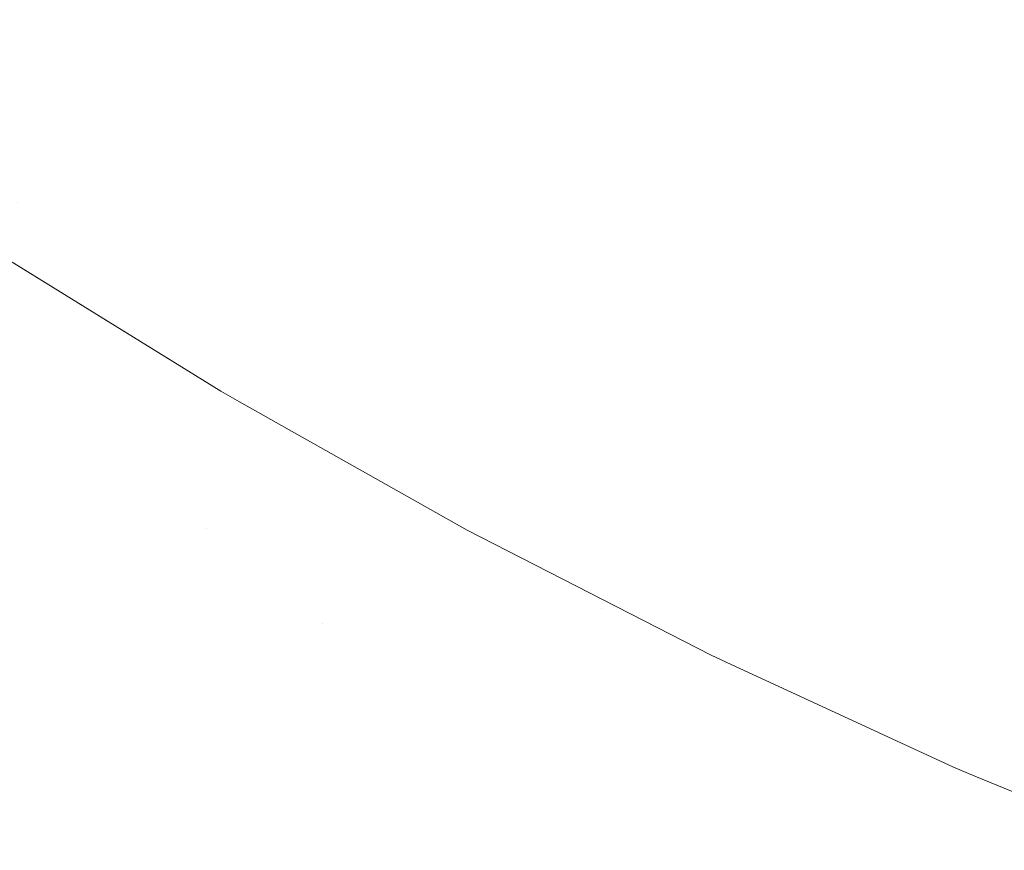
# Model space of a CAD drawing. Header units: centimetres. Extents: x -17.1 to 18.2, y 3.4 to 5.2.
# Tile 117 of 256: x -5.1505 to -5.1352, y 3.7068 to 3.7198. Entities that reach past the tile are written whole.
import ezdxf

# ---------------------------------------------------------------- set-up
doc = ezdxf.new("R2010")
doc.units = ezdxf.units.CM
doc.header["$LTSCALE"] = 2.54
doc.layers.add('Lucido design-1', color=7, linetype='Continuous')

# ---------------------------------------------------------------- blocks, each defined once
blk = doc.blocks.new('Gruppo-4-1')
at = {"color": 7, "linetype": 'Continuous', "lineweight": 9}
blk.add_3dface([(-17.020308, 5.100212, -1872.215514), (-17.020308, 3.500212, -1872.215514), (18.147234, 3.500212, -1872.215514), (18.147234, 5.100212, -1872.215514)], dxfattribs=at)
for points, invisible_edges in [([(-5.135434, 3.719525, -1872.669585), (-5.137257, 3.720384, -1872.669585), (-5.137017, 3.721519, -1872.66735), (-5.135205, 3.720666, -1872.66735)], 15), ([(-5.151389, 3.721422, -1872.685667), (-5.149609, 3.720259, -1872.685667), (-5.149789, 3.719616, -1872.687998), (-5.151575, 3.720783, -1872.687998)], 15), ([(-5.147198, 3.721415, -1872.678705), (-5.145408, 3.720341, -1872.678705), (-5.14562, 3.719518, -1872.681018), (-5.147418, 3.720597, -1872.681018)], 15), ([(-5.143602, 3.719305, -1872.678705), (-5.145408, 3.720341, -1872.678705), (-5.145181, 3.721222, -1872.676402), (-5.143384, 3.720191, -1872.676402)], 15), ([(-5.139067, 3.721282, -1872.669585), (-5.137257, 3.720384, -1872.669585), (-5.137486, 3.719308, -1872.67184), (-5.139306, 3.720211, -1872.67184)], 15), ([(-5.143152, 3.721134, -1872.674113), (-5.14135, 3.720147, -1872.674113), (-5.141572, 3.719198, -1872.676402), (-5.143384, 3.720191, -1872.676402)], 15), ([(-5.139532, 3.719199, -1872.674113), (-5.14135, 3.720147, -1872.674113), (-5.141113, 3.721154, -1872.67184), (-5.139306, 3.720211, -1872.67184)], 15), ([(-5.147812, 3.719133, -1872.685667), (-5.149609, 3.720259, -1872.685667), (-5.149412, 3.720958, -1872.683339), (-5.147623, 3.719837, -1872.683339)], 15), ([(-5.151575, 3.720783, -1872.687998), (-5.149789, 3.719616, -1872.687998), (-5.149954, 3.719029, -1872.690331), (-5.151746, 3.7202, -1872.690331)], 15), ([(-5.147418, 3.720597, -1872.681018), (-5.14562, 3.719518, -1872.681018), (-5.145817, 3.718753, -1872.683339), (-5.147623, 3.719837, -1872.683339)], 15), ([(-5.135205, 3.720666, -1872.66735), (-5.133381, 3.719852, -1872.66735), (-5.133599, 3.718707, -1872.669585), (-5.135434, 3.719525, -1872.669585)], 15), ([(-5.143806, 3.718478, -1872.681018), (-5.14562, 3.719518, -1872.681018), (-5.145408, 3.720341, -1872.678705), (-5.143602, 3.719305, -1872.678705)], 15), ([(-5.135652, 3.718444, -1872.67184), (-5.137486, 3.719308, -1872.67184), (-5.137257, 3.720384, -1872.669585), (-5.135434, 3.719525, -1872.669585)], 15), ([(-5.151746, 3.7202, -1872.690331), (-5.149954, 3.719029, -1872.690331), (-5.150103, 3.718498, -1872.692664), (-5.1519, 3.719672, -1872.692664)], 15), ([(-5.147986, 3.718487, -1872.687998), (-5.149789, 3.719616, -1872.687998), (-5.149609, 3.720259, -1872.685667), (-5.147812, 3.719133, -1872.685667)], 15), ([(-5.143384, 3.720191, -1872.676402), (-5.141572, 3.719198, -1872.676402), (-5.141781, 3.718308, -1872.678705), (-5.143602, 3.719305, -1872.678705)], 15), ([(-5.139746, 3.718245, -1872.676402), (-5.141572, 3.719198, -1872.676402), (-5.14135, 3.720147, -1872.674113), (-5.139532, 3.719199, -1872.674113)], 15), ([(-5.139306, 3.720211, -1872.67184), (-5.137486, 3.719308, -1872.67184), (-5.137702, 3.71829, -1872.674113), (-5.139532, 3.719199, -1872.674113)], 15), ([(-5.147623, 3.719837, -1872.683339), (-5.145817, 3.718753, -1872.683339), (-5.145999, 3.718045, -1872.685667), (-5.147812, 3.719133, -1872.685667)], 15), ([(-5.1519, 3.719672, -1872.692664), (-5.150103, 3.718498, -1872.692664), (-5.150237, 3.718021, -1872.694993), (-5.152039, 3.719199, -1872.694993)], 15), ([(-5.148145, 3.717896, -1872.690331), (-5.149954, 3.719029, -1872.690331), (-5.149789, 3.719616, -1872.687998), (-5.147986, 3.718487, -1872.687998)], 15), ([(-5.143995, 3.717708, -1872.683339), (-5.145817, 3.718753, -1872.683339), (-5.14562, 3.719518, -1872.681018), (-5.143806, 3.718478, -1872.681018)], 15), ([(-5.135434, 3.719525, -1872.669585), (-5.133599, 3.718707, -1872.669585), (-5.133805, 3.717621, -1872.67184), (-5.135652, 3.718444, -1872.67184)], 15), ([(-5.143602, 3.719305, -1872.678705), (-5.141781, 3.718308, -1872.678705), (-5.141976, 3.717476, -1872.681018), (-5.143806, 3.718478, -1872.681018)], 15), ([(-5.135857, 3.717421, -1872.674113), (-5.137702, 3.71829, -1872.674113), (-5.137486, 3.719308, -1872.67184), (-5.135652, 3.718444, -1872.67184)], 15), ([(-5.152039, 3.719199, -1872.694993), (-5.150237, 3.718021, -1872.694993), (-5.150355, 3.717599, -1872.697318), (-5.152161, 3.718779, -1872.697318)], 15), ([(-5.147812, 3.719133, -1872.685667), (-5.145999, 3.718045, -1872.685667), (-5.146166, 3.717395, -1872.687998), (-5.147986, 3.718487, -1872.687998)], 15), ([(-5.139945, 3.71735, -1872.678705), (-5.141781, 3.718308, -1872.678705), (-5.141572, 3.719198, -1872.676402), (-5.139746, 3.718245, -1872.676402)], 15), ([(-5.139532, 3.719199, -1872.674113), (-5.137702, 3.71829, -1872.674113), (-5.137905, 3.717331, -1872.676402), (-5.139746, 3.718245, -1872.676402)], 15), ([(-5.148289, 3.717361, -1872.692664), (-5.150103, 3.718498, -1872.692664), (-5.149954, 3.719029, -1872.690331), (-5.148145, 3.717896, -1872.690331)], 15), ([(-5.152161, 3.718779, -1872.697318), (-5.150355, 3.717599, -1872.697318), (-5.150459, 3.71723, -1872.699636), (-5.152269, 3.718412, -1872.699636)], 15), ([(-5.14417, 3.716996, -1872.685667), (-5.145999, 3.718045, -1872.685667), (-5.145817, 3.718753, -1872.683339), (-5.143995, 3.717708, -1872.683339)], 15), ([(-5.148417, 3.716882, -1872.694993), (-5.150237, 3.718021, -1872.694993), (-5.150103, 3.718498, -1872.692664), (-5.148289, 3.717361, -1872.692664)], 15), ([(-5.147986, 3.718487, -1872.687998), (-5.146166, 3.717395, -1872.687998), (-5.146319, 3.716801, -1872.690331), (-5.148145, 3.717896, -1872.690331)], 15), ([(-5.143806, 3.718478, -1872.681018), (-5.141976, 3.717476, -1872.681018), (-5.142158, 3.716702, -1872.683339), (-5.143995, 3.717708, -1872.683339)], 15), ([(-5.135652, 3.718444, -1872.67184), (-5.133805, 3.717621, -1872.67184), (-5.134, 3.716593, -1872.674113), (-5.135857, 3.717421, -1872.674113)], 15), ([(-5.152269, 3.718412, -1872.699636), (-5.150459, 3.71723, -1872.699636), (-5.150547, 3.716914, -1872.701944)], 11), ([(-5.140132, 3.716513, -1872.681018), (-5.141976, 3.717476, -1872.681018), (-5.141781, 3.718308, -1872.678705), (-5.139945, 3.71735, -1872.678705)], 15), ([(-5.136051, 3.716458, -1872.676402), (-5.137905, 3.717331, -1872.676402), (-5.137702, 3.71829, -1872.674113), (-5.135857, 3.717421, -1872.674113)], 15), ([(-5.139746, 3.718245, -1872.676402), (-5.137905, 3.717331, -1872.676402), (-5.138096, 3.716431, -1872.678705), (-5.139945, 3.71735, -1872.678705)], 15), ([(-5.148532, 3.716457, -1872.697318), (-5.150355, 3.717599, -1872.697318), (-5.150237, 3.718021, -1872.694993), (-5.148417, 3.716882, -1872.694993)], 15), ([(-5.144331, 3.716342, -1872.687998), (-5.146166, 3.717395, -1872.687998), (-5.145999, 3.718045, -1872.685667), (-5.14417, 3.716996, -1872.685667)], 15), ([(-5.148145, 3.717896, -1872.690331), (-5.146319, 3.716801, -1872.690331), (-5.146458, 3.716263, -1872.692664), (-5.148289, 3.717361, -1872.692664)], 15), ([(-5.143995, 3.717708, -1872.683339), (-5.142158, 3.716702, -1872.683339), (-5.142326, 3.715986, -1872.685667), (-5.14417, 3.716996, -1872.685667)], 15), ([(-5.148632, 3.716086, -1872.699636), (-5.150459, 3.71723, -1872.699636), (-5.150355, 3.717599, -1872.697318), (-5.148532, 3.716457, -1872.697318)], 15), ([(-5.148289, 3.717361, -1872.692664), (-5.146458, 3.716263, -1872.692664), (-5.146582, 3.715781, -1872.694993), (-5.148417, 3.716882, -1872.694993)], 15), ([(-5.144478, 3.715744, -1872.690331), (-5.146319, 3.716801, -1872.690331), (-5.146166, 3.717395, -1872.687998), (-5.144331, 3.716342, -1872.687998)], 15), ([(-5.140306, 3.715735, -1872.683339), (-5.142158, 3.716702, -1872.683339), (-5.141976, 3.717476, -1872.681018), (-5.140132, 3.716513, -1872.681018)], 15), ([(-5.135857, 3.717421, -1872.674113), (-5.134, 3.716593, -1872.674113), (-5.134184, 3.715626, -1872.676402), (-5.136051, 3.716458, -1872.676402)], 15), ([(-5.148717, 3.715767, -1872.701944), (-5.150547, 3.716914, -1872.701944), (-5.150459, 3.71723, -1872.699636), (-5.148632, 3.716086, -1872.699636)], 15), ([(-5.139945, 3.71735, -1872.678705), (-5.138096, 3.716431, -1872.678705), (-5.138274, 3.715591, -1872.681018), (-5.140132, 3.716513, -1872.681018)], 15), ([(-5.136233, 3.715554, -1872.678705), (-5.138096, 3.716431, -1872.678705), (-5.137905, 3.717331, -1872.676402), (-5.136051, 3.716458, -1872.676402)], 15), ([(-5.148789, 3.715501, -1872.704243), (-5.150622, 3.716649, -1872.704243), (-5.150547, 3.716914, -1872.701944), (-5.148717, 3.715767, -1872.701944)], 15), ([(-5.14417, 3.716996, -1872.685667), (-5.142326, 3.715986, -1872.685667), (-5.14248, 3.715328, -1872.687998), (-5.144331, 3.716342, -1872.687998)], 15), ([(-5.148417, 3.716882, -1872.694993), (-5.146582, 3.715781, -1872.694993), (-5.146692, 3.715353, -1872.697318), (-5.148532, 3.716457, -1872.697318)], 15), ([(-5.144611, 3.715203, -1872.692664), (-5.146458, 3.716263, -1872.692664), (-5.146319, 3.716801, -1872.690331), (-5.144478, 3.715744, -1872.690331)], 15), ([(-5.148847, 3.715285, -1872.706529), (-5.150682, 3.716434, -1872.706529), (-5.150622, 3.716649, -1872.704243), (-5.148789, 3.715501, -1872.704243)], 15), ([(-5.140467, 3.715016, -1872.685667), (-5.142326, 3.715986, -1872.685667), (-5.142158, 3.716702, -1872.683339), (-5.140306, 3.715735, -1872.683339)], 15), ([(-5.148532, 3.716457, -1872.697318), (-5.146692, 3.715353, -1872.697318), (-5.146788, 3.714979, -1872.699636), (-5.148632, 3.716086, -1872.699636)], 15), ([(-5.140132, 3.716513, -1872.681018), (-5.138274, 3.715591, -1872.681018), (-5.13844, 3.714809, -1872.683339), (-5.140306, 3.715735, -1872.683339)], 15), ([(-5.136051, 3.716458, -1872.676402), (-5.134184, 3.715626, -1872.676402), (-5.134357, 3.714718, -1872.678705), (-5.136233, 3.715554, -1872.678705)], 15), ([(-5.147095, 3.713785, -1872.917089), (-5.15079, 3.716051, -1872.917089), (-5.151251, 3.716361, -1872.915514), (-5.147381, 3.713967, -1872.915514)], 11), ([(-5.150781, 3.71607, -1872.715514), (-5.147381, 3.713967, -1872.715514), (-5.147381, 3.713967, -1872.915514), (-5.151251, 3.716361, -1872.915514)], 10), ([(-5.148892, 3.715119, -1872.7088), (-5.150728, 3.71627, -1872.7088), (-5.150682, 3.716434, -1872.706529), (-5.148847, 3.715285, -1872.706529)], 15), ([(-5.144331, 3.716342, -1872.687998), (-5.14248, 3.715328, -1872.687998), (-5.142621, 3.714727, -1872.690331), (-5.144478, 3.715744, -1872.690331)], 15), ([(-5.136402, 3.714709, -1872.681018), (-5.138274, 3.715591, -1872.681018), (-5.138096, 3.716431, -1872.678705), (-5.136233, 3.715554, -1872.678705)], 15), ([(-5.148942, 3.714933, -1872.713294), (-5.15078, 3.716085, -1872.713294), (-5.150761, 3.716153, -1872.711056), (-5.148923, 3.715002, -1872.711056)], 15), ([(-5.148923, 3.715002, -1872.711056), (-5.150761, 3.716153, -1872.711056), (-5.150728, 3.71627, -1872.7088), (-5.148892, 3.715119, -1872.7088)], 15), ([(-5.14473, 3.714718, -1872.694993), (-5.146582, 3.715781, -1872.694993), (-5.146458, 3.716263, -1872.692664), (-5.144611, 3.715203, -1872.692664)], 15), ([(-5.150816, 3.715956, -1872.920311), (-5.150799, 3.716016, -1872.918688), (-5.147105, 3.71375, -1872.918688), (-5.14712, 3.71369, -1872.920311)], 15), ([(-5.147095, 3.713785, -1872.917089), (-5.147105, 3.71375, -1872.918688), (-5.150799, 3.716016, -1872.918688), (-5.15079, 3.716051, -1872.917089)], 15), ([(-5.147381, 3.713967, -1872.715514), (-5.150781, 3.71607, -1872.715514), (-5.15078, 3.716085, -1872.713294), (-5.148942, 3.714933, -1872.713294)], 14), ([(-5.148632, 3.716086, -1872.699636), (-5.146788, 3.714979, -1872.699636), (-5.146871, 3.714659, -1872.701944), (-5.148717, 3.715767, -1872.701944)], 15), ([(-5.140614, 3.714354, -1872.687998), (-5.14248, 3.715328, -1872.687998), (-5.142326, 3.715986, -1872.685667), (-5.140467, 3.715016, -1872.685667)], 15), ([(-5.150872, 3.715758, -1872.923631), (-5.15084, 3.715871, -1872.921959), (-5.147142, 3.713603, -1872.921959), (-5.147172, 3.713489, -1872.923631)], 15), ([(-5.14712, 3.71369, -1872.920311), (-5.147142, 3.713603, -1872.921959), (-5.15084, 3.715871, -1872.921959), (-5.150816, 3.715956, -1872.920311)], 15), ([(-5.147172, 3.713489, -1872.923631), (-5.147208, 3.713347, -1872.925326), (-5.150911, 3.715618, -1872.925326), (-5.150872, 3.715758, -1872.923631)], 15), ([(-5.148717, 3.715767, -1872.701944), (-5.146871, 3.714659, -1872.701944), (-5.14694, 3.714391, -1872.704243), (-5.148789, 3.715501, -1872.704243)], 15), ([(-5.144836, 3.714288, -1872.697318), (-5.146692, 3.715353, -1872.697318), (-5.146582, 3.715781, -1872.694993), (-5.14473, 3.714718, -1872.694993)], 15), ([(-5.144478, 3.715744, -1872.690331), (-5.142621, 3.714727, -1872.690331), (-5.142749, 3.714183, -1872.692664), (-5.144611, 3.715203, -1872.692664)], 15), ([(-5.140306, 3.715735, -1872.683339), (-5.13844, 3.714809, -1872.683339), (-5.138593, 3.714086, -1872.685667), (-5.140467, 3.715016, -1872.685667)], 15), ([(-5.150959, 3.715448, -1872.927046), (-5.150911, 3.715618, -1872.925326), (-5.147208, 3.713347, -1872.925326), (-5.147253, 3.713175, -1872.927046)], 15), ([(-5.13656, 3.713924, -1872.683339), (-5.13844, 3.714809, -1872.683339), (-5.138274, 3.715591, -1872.681018), (-5.136402, 3.714709, -1872.681018)], 15), ([(-5.136233, 3.715554, -1872.678705), (-5.134357, 3.714718, -1872.678705), (-5.134518, 3.713869, -1872.681018), (-5.136402, 3.714709, -1872.681018)], 15), ([(-5.147253, 3.713175, -1872.927046), (-5.147305, 3.712972, -1872.928788), (-5.151015, 3.715247, -1872.928788), (-5.150959, 3.715448, -1872.927046)], 15), ([(-5.148789, 3.715501, -1872.704243), (-5.14694, 3.714391, -1872.704243), (-5.146995, 3.714174, -1872.706529), (-5.148847, 3.715285, -1872.706529)], 15), ([(-5.15108, 3.715015, -1872.930554), (-5.151015, 3.715247, -1872.928788), (-5.147305, 3.712972, -1872.928788), (-5.147365, 3.712737, -1872.930554)], 15), ([(-5.148847, 3.715285, -1872.706529), (-5.146995, 3.714174, -1872.706529), (-5.147038, 3.714007, -1872.7088), (-5.148892, 3.715119, -1872.7088)], 15), ([(-5.144928, 3.713912, -1872.699636), (-5.146788, 3.714979, -1872.699636), (-5.146692, 3.715353, -1872.697318), (-5.144836, 3.714288, -1872.697318)], 15), ([(-5.140749, 3.71375, -1872.690331), (-5.142621, 3.714727, -1872.690331), (-5.14248, 3.715328, -1872.687998), (-5.140614, 3.714354, -1872.687998)], 15), ([(-5.148892, 3.715119, -1872.7088), (-5.147038, 3.714007, -1872.7088), (-5.147069, 3.71389, -1872.711056), (-5.148923, 3.715002, -1872.711056)], 15), ([(-5.144611, 3.715203, -1872.692664), (-5.142749, 3.714183, -1872.692664), (-5.142863, 3.713695, -1872.694993), (-5.14473, 3.714718, -1872.694993)], 15), ([(-5.147365, 3.712737, -1872.930554), (-5.147435, 3.712468, -1872.932342), (-5.151155, 3.714749, -1872.932342), (-5.15108, 3.715015, -1872.930554)], 15), ([(-5.148923, 3.715002, -1872.711056), (-5.147069, 3.71389, -1872.711056), (-5.147087, 3.71382, -1872.713294), (-5.148942, 3.714933, -1872.713294)], 15), ([(-5.148942, 3.714933, -1872.713294), (-5.147087, 3.71382, -1872.713294), (-5.147089, 3.713802, -1872.715514), (-5.147381, 3.713967, -1872.715514)], 11), ([(-5.145008, 3.71359, -1872.701944), (-5.146871, 3.714659, -1872.701944), (-5.146788, 3.714979, -1872.699636), (-5.144928, 3.713912, -1872.699636)], 15), ([(-5.140467, 3.715016, -1872.685667), (-5.138593, 3.714086, -1872.685667), (-5.138734, 3.713421, -1872.687998), (-5.140614, 3.714354, -1872.687998)], 15), ([(-5.136706, 3.713197, -1872.685667), (-5.138593, 3.714086, -1872.685667), (-5.13844, 3.714809, -1872.683339), (-5.13656, 3.713924, -1872.683339)], 15), ([(-5.151239, 3.714448, -1872.934153), (-5.151155, 3.714749, -1872.932342), (-5.147435, 3.712468, -1872.932342), (-5.147513, 3.712164, -1872.934153)], 15), ([(-5.145074, 3.71332, -1872.704243), (-5.14694, 3.714391, -1872.704243), (-5.146871, 3.714659, -1872.701944), (-5.145008, 3.71359, -1872.701944)], 15), ([(-5.14473, 3.714718, -1872.694993), (-5.142863, 3.713695, -1872.694993), (-5.142964, 3.713263, -1872.697318), (-5.144836, 3.714288, -1872.697318)], 15), ([(-5.140871, 3.713203, -1872.692664), (-5.142749, 3.714183, -1872.692664), (-5.142621, 3.714727, -1872.690331), (-5.140749, 3.71375, -1872.690331)], 15), ([(-5.136402, 3.714709, -1872.681018), (-5.134518, 3.713869, -1872.681018), (-5.134668, 3.71308, -1872.683339), (-5.13656, 3.713924, -1872.683339)], 15), ([(-5.147513, 3.712164, -1872.934153), (-5.147601, 3.711823, -1872.935985), (-5.151334, 3.714112, -1872.935985), (-5.151239, 3.714448, -1872.934153)], 15), ([(-5.145128, 3.713102, -1872.706529), (-5.146995, 3.714174, -1872.706529), (-5.14694, 3.714391, -1872.704243), (-5.145074, 3.71332, -1872.704243)], 15), ([(-5.140614, 3.714354, -1872.687998), (-5.138734, 3.713421, -1872.687998), (-5.138863, 3.712814, -1872.690331), (-5.140749, 3.71375, -1872.690331)], 15), ([(-5.145169, 3.712935, -1872.7088), (-5.147038, 3.714007, -1872.7088), (-5.146995, 3.714174, -1872.706529), (-5.145128, 3.713102, -1872.706529)], 15), ([(-5.144836, 3.714288, -1872.697318), (-5.142964, 3.713263, -1872.697318), (-5.143053, 3.712885, -1872.699636), (-5.144928, 3.713912, -1872.699636)], 15), ([(-5.140981, 3.712713, -1872.694993), (-5.142863, 3.713695, -1872.694993), (-5.142749, 3.714183, -1872.692664), (-5.140871, 3.713203, -1872.692664)], 15), ([(-5.151439, 3.713738, -1872.937837), (-5.151334, 3.714112, -1872.935985), (-5.147601, 3.711823, -1872.935985), (-5.147698, 3.711445, -1872.937837)], 15), ([(-5.145198, 3.712816, -1872.711056), (-5.147069, 3.71389, -1872.711056), (-5.147038, 3.714007, -1872.7088), (-5.145169, 3.712935, -1872.7088)], 15), ([(-5.136841, 3.712529, -1872.687998), (-5.138734, 3.713421, -1872.687998), (-5.138593, 3.714086, -1872.685667), (-5.136706, 3.713197, -1872.685667)], 15), ([(-5.147381, 3.713967, -1872.915514), (-5.147089, 3.713802, -1872.915514), (-5.147095, 3.713785, -1872.917089)], 10), ([(-5.147089, 3.713802, -1872.915514), (-5.147381, 3.713967, -1872.915514), (-5.147381, 3.713967, -1872.715514), (-5.147089, 3.713802, -1872.715514)], 10), ([(-5.145215, 3.712746, -1872.713294), (-5.147087, 3.71382, -1872.713294), (-5.147069, 3.71389, -1872.711056), (-5.145198, 3.712816, -1872.711056)], 15), ([(-5.144928, 3.713912, -1872.699636), (-5.143053, 3.712885, -1872.699636), (-5.143129, 3.712561, -1872.701944), (-5.145008, 3.71359, -1872.701944)], 15), ([(-5.13656, 3.713924, -1872.683339), (-5.134668, 3.71308, -1872.683339), (-5.134806, 3.71235, -1872.685667), (-5.136706, 3.713197, -1872.685667)], 15), ([(-5.147698, 3.711445, -1872.937837), (-5.147805, 3.711027, -1872.939711), (-5.151554, 3.713326, -1872.939711), (-5.151439, 3.713738, -1872.937837)], 15), ([(-5.143359, 3.711581, -1872.920311), (-5.14338, 3.711493, -1872.921959), (-5.147142, 3.713603, -1872.921959), (-5.14712, 3.71369, -1872.920311)], 15), ([(-5.14712, 3.71369, -1872.920311), (-5.147105, 3.71375, -1872.918688), (-5.143345, 3.711642, -1872.918688), (-5.143359, 3.711581, -1872.920311)], 15), ([(-5.143336, 3.711678, -1872.917089), (-5.143345, 3.711642, -1872.918688), (-5.147105, 3.71375, -1872.918688), (-5.147095, 3.713785, -1872.917089)], 15), ([(-5.147095, 3.713785, -1872.917089), (-5.147089, 3.713802, -1872.915514), (-5.143546, 3.711803, -1872.915514), (-5.143336, 3.711678, -1872.917089)], 13), ([(-5.147089, 3.713802, -1872.715514), (-5.147087, 3.71382, -1872.713294), (-5.145215, 3.712746, -1872.713294)], 11), ([(-5.147089, 3.713802, -1872.715514), (-5.143546, 3.711803, -1872.715514), (-5.143546, 3.711803, -1872.915514), (-5.147089, 3.713802, -1872.915514)], 10), ([(-5.145215, 3.712746, -1872.713294), (-5.143546, 3.711803, -1872.715514), (-5.147089, 3.713802, -1872.715514)], 9), ([(-5.141078, 3.712278, -1872.697318), (-5.142964, 3.713263, -1872.697318), (-5.142863, 3.713695, -1872.694993), (-5.140981, 3.712713, -1872.694993)], 15), ([(-5.140749, 3.71375, -1872.690331), (-5.138863, 3.712814, -1872.690331), (-5.13898, 3.712265, -1872.692664), (-5.140871, 3.713203, -1872.692664)], 15), ([(-5.147172, 3.713489, -1872.923631), (-5.147142, 3.713603, -1872.921959), (-5.14338, 3.711493, -1872.921959), (-5.143407, 3.711378, -1872.923631)], 15), ([(-5.145008, 3.71359, -1872.701944), (-5.143129, 3.712561, -1872.701944), (-5.143193, 3.71229, -1872.704243), (-5.145074, 3.71332, -1872.704243)], 15), ([(-5.143407, 3.711378, -1872.923631), (-5.14344, 3.711234, -1872.925326), (-5.147208, 3.713347, -1872.925326), (-5.147172, 3.713489, -1872.923631)], 15), ([(-5.136963, 3.711919, -1872.690331), (-5.138863, 3.712814, -1872.690331), (-5.138734, 3.713421, -1872.687998), (-5.136841, 3.712529, -1872.687998)], 15), ([(-5.151681, 3.712873, -1872.941603), (-5.151554, 3.713326, -1872.939711), (-5.147805, 3.711027, -1872.939711), (-5.147923, 3.710569, -1872.941603)], 15), ([(-5.147253, 3.713175, -1872.927046), (-5.147208, 3.713347, -1872.925326), (-5.14344, 3.711234, -1872.925326), (-5.143481, 3.711061, -1872.927046)], 15), ([(-5.145074, 3.71332, -1872.704243), (-5.143193, 3.71229, -1872.704243), (-5.143244, 3.712071, -1872.706529), (-5.145128, 3.713102, -1872.706529)], 15), ([(-5.141163, 3.711899, -1872.699636), (-5.143053, 3.712885, -1872.699636), (-5.142964, 3.713263, -1872.697318), (-5.141078, 3.712278, -1872.697318)], 15), ([(-5.143481, 3.711061, -1872.927046), (-5.143529, 3.710855, -1872.928788), (-5.147305, 3.712972, -1872.928788), (-5.147253, 3.713175, -1872.927046)], 15), ([(-5.145128, 3.713102, -1872.706529), (-5.143244, 3.712071, -1872.706529), (-5.143284, 3.711902, -1872.7088), (-5.145169, 3.712935, -1872.7088)], 15), ([(-5.140871, 3.713203, -1872.692664), (-5.13898, 3.712265, -1872.692664), (-5.139084, 3.711772, -1872.694993), (-5.140981, 3.712713, -1872.694993)], 15), ([(-5.136706, 3.713197, -1872.685667), (-5.134806, 3.71235, -1872.685667), (-5.134934, 3.711679, -1872.687998), (-5.136841, 3.712529, -1872.687998)], 15), ([(-5.147365, 3.712737, -1872.930554), (-5.147305, 3.712972, -1872.928788), (-5.143529, 3.710855, -1872.928788), (-5.143585, 3.710617, -1872.930554)], 15), ([(-5.145169, 3.712935, -1872.7088), (-5.143284, 3.711902, -1872.7088), (-5.143312, 3.711783, -1872.711056), (-5.145198, 3.712816, -1872.711056)], 15), ([(-5.147923, 3.710569, -1872.941603), (-5.148052, 3.710069, -1872.943514), (-5.15182, 3.712379, -1872.943514), (-5.151681, 3.712873, -1872.941603)], 15), ([(-5.145198, 3.712816, -1872.711056), (-5.143312, 3.711783, -1872.711056), (-5.143328, 3.711713, -1872.713294), (-5.145215, 3.712746, -1872.713294)], 15), ([(-5.141236, 3.711573, -1872.701944), (-5.143129, 3.712561, -1872.701944), (-5.143053, 3.712885, -1872.699636), (-5.141163, 3.711899, -1872.699636)], 15), ([(-5.137074, 3.711367, -1872.692664), (-5.13898, 3.712265, -1872.692664), (-5.138863, 3.712814, -1872.690331), (-5.136963, 3.711919, -1872.690331)], 15), ([(-5.143585, 3.710617, -1872.930554), (-5.143649, 3.710345, -1872.932342), (-5.147435, 3.712468, -1872.932342), (-5.147365, 3.712737, -1872.930554)], 15), ([(-5.145215, 3.712746, -1872.713294), (-5.143328, 3.711713, -1872.713294), (-5.143332, 3.711693, -1872.715514), (-5.143546, 3.711803, -1872.715514)], 11), ([(-5.140981, 3.712713, -1872.694993), (-5.139084, 3.711772, -1872.694993), (-5.139177, 3.711335, -1872.697318), (-5.141078, 3.712278, -1872.697318)], 15), ([(-5.147513, 3.712164, -1872.934153), (-5.147435, 3.712468, -1872.932342), (-5.143649, 3.710345, -1872.932342), (-5.143721, 3.710038, -1872.934153)], 15), ([(-5.141296, 3.7113, -1872.704243), (-5.143193, 3.71229, -1872.704243), (-5.143129, 3.712561, -1872.701944), (-5.141236, 3.711573, -1872.701944)], 15), ([(-5.136841, 3.712529, -1872.687998), (-5.134934, 3.711679, -1872.687998), (-5.13505, 3.711067, -1872.690331), (-5.136963, 3.711919, -1872.690331)], 15), ([(-5.151971, 3.711842, -1872.945443), (-5.15182, 3.712379, -1872.943514), (-5.148052, 3.710069, -1872.943514), (-5.148192, 3.709525, -1872.945443)], 15), ([(-5.143721, 3.710038, -1872.934153), (-5.143802, 3.709693, -1872.935985), (-5.147601, 3.711823, -1872.935985), (-5.147513, 3.712164, -1872.934153)], 15), ([(-5.141346, 3.71108, -1872.706529), (-5.143244, 3.712071, -1872.706529), (-5.143193, 3.71229, -1872.704243), (-5.141296, 3.7113, -1872.704243)], 15), ([(-5.141078, 3.712278, -1872.697318), (-5.139177, 3.711335, -1872.697318), (-5.139258, 3.710953, -1872.699636), (-5.141163, 3.711899, -1872.699636)], 15), ([(-5.137174, 3.710872, -1872.694993), (-5.139084, 3.711772, -1872.694993), (-5.13898, 3.712265, -1872.692664), (-5.137074, 3.711367, -1872.692664)], 15), ([(-5.141384, 3.71091, -1872.7088), (-5.143284, 3.711902, -1872.7088), (-5.143244, 3.712071, -1872.706529), (-5.141346, 3.71108, -1872.706529)], 15), ([(-5.148192, 3.709525, -1872.945443), (-5.148344, 3.708935, -1872.947388), (-5.152134, 3.71126, -1872.947388), (-5.151971, 3.711842, -1872.945443)], 15), ([(-5.14141, 3.710791, -1872.711056), (-5.143312, 3.711783, -1872.711056), (-5.143284, 3.711902, -1872.7088), (-5.141384, 3.71091, -1872.7088)], 15), ([(-5.141163, 3.711899, -1872.699636), (-5.139258, 3.710953, -1872.699636), (-5.139327, 3.710626, -1872.701944), (-5.141236, 3.711573, -1872.701944)], 15), ([(-5.136963, 3.711919, -1872.690331), (-5.13505, 3.711067, -1872.690331), (-5.135156, 3.710512, -1872.692664), (-5.137074, 3.711367, -1872.692664)], 15), ([(-5.145803, 3.710357, -1872.937837), (-5.147698, 3.711445, -1872.937837), (-5.147601, 3.711823, -1872.935985)], 11), ([(-5.147601, 3.711823, -1872.935985), (-5.143802, 3.709693, -1872.935985), (-5.145803, 3.710357, -1872.937837)], 11), ([(-5.139517, 3.709733, -1872.917089), (-5.143336, 3.711678, -1872.917089), (-5.143546, 3.711803, -1872.915514), (-5.139743, 3.709856, -1872.915514)], 11), ([(-5.139743, 3.709856, -1872.915514), (-5.143546, 3.711803, -1872.915514), (-5.143546, 3.711803, -1872.715514), (-5.143332, 3.711693, -1872.715514)], 10), ([(-5.143332, 3.711693, -1872.715514), (-5.143328, 3.711713, -1872.713294), (-5.141426, 3.71072, -1872.713294)], 11), ([(-5.143332, 3.711693, -1872.715514), (-5.139743, 3.709856, -1872.715514), (-5.139743, 3.709856, -1872.915514)], 10), ([(-5.141426, 3.71072, -1872.713294), (-5.139743, 3.709856, -1872.715514), (-5.143332, 3.711693, -1872.715514)], 9), ([(-5.141426, 3.71072, -1872.713294), (-5.143328, 3.711713, -1872.713294), (-5.143312, 3.711783, -1872.711056), (-5.14141, 3.710791, -1872.711056)], 15), ([(-5.137262, 3.710433, -1872.697318), (-5.139177, 3.711335, -1872.697318), (-5.139084, 3.711772, -1872.694993), (-5.137174, 3.710872, -1872.694993)], 15), ([(-5.141475, 3.710499, -1872.921959), (-5.14338, 3.711493, -1872.921959), (-5.143359, 3.711581, -1872.920311), (-5.141456, 3.710587, -1872.920311)], 15), ([(-5.141456, 3.710587, -1872.920311), (-5.143359, 3.711581, -1872.920311), (-5.143345, 3.711642, -1872.918688)], 11), ([(-5.139517, 3.709733, -1872.917089), (-5.139524, 3.709697, -1872.918688), (-5.143345, 3.711642, -1872.918688), (-5.143336, 3.711678, -1872.917089)], 15), ([(-5.143345, 3.711642, -1872.918688), (-5.139524, 3.709697, -1872.918688), (-5.141456, 3.710587, -1872.920311)], 11), ([(-5.141236, 3.711573, -1872.701944), (-5.139327, 3.710626, -1872.701944), (-5.139386, 3.710352, -1872.704243), (-5.141296, 3.7113, -1872.704243)], 15), ([(-5.145906, 3.709937, -1872.939711), (-5.147805, 3.711027, -1872.939711), (-5.147698, 3.711445, -1872.937837), (-5.145803, 3.710357, -1872.937837)], 15), ([(-5.141501, 3.710384, -1872.923631), (-5.143407, 3.711378, -1872.923631), (-5.14338, 3.711493, -1872.921959), (-5.141475, 3.710499, -1872.921959)], 15), ([(-5.15231, 3.710632, -1872.949348), (-5.152134, 3.71126, -1872.947388), (-5.148344, 3.708935, -1872.947388), (-5.148507, 3.7083, -1872.949348)], 15), ([(-5.141572, 3.710064, -1872.927046), (-5.143481, 3.711061, -1872.927046), (-5.14344, 3.711234, -1872.925326), (-5.141533, 3.710239, -1872.925326)], 15), ([(-5.141533, 3.710239, -1872.925326), (-5.14344, 3.711234, -1872.925326), (-5.143407, 3.711378, -1872.923631), (-5.141501, 3.710384, -1872.923631)], 15), ([(-5.141296, 3.7113, -1872.704243), (-5.139386, 3.710352, -1872.704243), (-5.139433, 3.71013, -1872.706529), (-5.141346, 3.71108, -1872.706529)], 15), ([(-5.137339, 3.710049, -1872.699636), (-5.139258, 3.710953, -1872.699636), (-5.139177, 3.711335, -1872.697318), (-5.137262, 3.710433, -1872.697318)], 15), ([(-5.137074, 3.711367, -1872.692664), (-5.135156, 3.710512, -1872.692664), (-5.13525, 3.710014, -1872.694993), (-5.137174, 3.710872, -1872.694993)], 15), ([(-5.141346, 3.71108, -1872.706529), (-5.139433, 3.71013, -1872.706529), (-5.139469, 3.70996, -1872.7088), (-5.141384, 3.71091, -1872.7088)], 15), ([(-5.146019, 3.709477, -1872.941603), (-5.147923, 3.710569, -1872.941603), (-5.147805, 3.711027, -1872.939711), (-5.145906, 3.709937, -1872.939711)], 15), ([(-5.141619, 3.709858, -1872.928788), (-5.143529, 3.710855, -1872.928788), (-5.143481, 3.711061, -1872.927046), (-5.141572, 3.710064, -1872.927046)], 15), ([(-5.137405, 3.709721, -1872.701944), (-5.139327, 3.710626, -1872.701944), (-5.139258, 3.710953, -1872.699636), (-5.137339, 3.710049, -1872.699636)], 15), ([(-5.141672, 3.709619, -1872.930554), (-5.143585, 3.710617, -1872.930554), (-5.143529, 3.710855, -1872.928788), (-5.141619, 3.709858, -1872.928788)], 15), ([(-5.14141, 3.710791, -1872.711056), (-5.139494, 3.70984, -1872.711056), (-5.139509, 3.709768, -1872.713294), (-5.141426, 3.71072, -1872.713294)], 15), ([(-5.141384, 3.71091, -1872.7088), (-5.139469, 3.70996, -1872.7088), (-5.139494, 3.70984, -1872.711056), (-5.14141, 3.710791, -1872.711056)], 15), ([(-5.137174, 3.710872, -1872.694993), (-5.13525, 3.710014, -1872.694993), (-5.135334, 3.709573, -1872.697318), (-5.137262, 3.710433, -1872.697318)], 15), ([(-5.148507, 3.7083, -1872.949348), (-5.148683, 3.707616, -1872.951323), (-5.1525, 3.709956, -1872.951323), (-5.15231, 3.710632, -1872.949348)], 15), ([(-5.141733, 3.709345, -1872.932342), (-5.143649, 3.710345, -1872.932342), (-5.143585, 3.710617, -1872.930554), (-5.141672, 3.709619, -1872.930554)], 15), ([(-5.141426, 3.71072, -1872.713294), (-5.139509, 3.709768, -1872.713294), (-5.139512, 3.709749, -1872.715514), (-5.139743, 3.709856, -1872.715514)], 11), ([(-5.137461, 3.709445, -1872.704243), (-5.139386, 3.710352, -1872.704243), (-5.139327, 3.710626, -1872.701944), (-5.137405, 3.709721, -1872.701944)], 15), ([(-5.146143, 3.708973, -1872.943514), (-5.148052, 3.710069, -1872.943514), (-5.147923, 3.710569, -1872.941603), (-5.146019, 3.709477, -1872.941603)], 15), ([(-5.141475, 3.710499, -1872.921959), (-5.139556, 3.709547, -1872.921959), (-5.139581, 3.709431, -1872.923631), (-5.141501, 3.710384, -1872.923631)], 15), ([(-5.141456, 3.710587, -1872.920311), (-5.139538, 3.709635, -1872.920311), (-5.139556, 3.709547, -1872.921959), (-5.141475, 3.710499, -1872.921959)], 15), ([(-5.139524, 3.709697, -1872.918688), (-5.139538, 3.709635, -1872.920311), (-5.141456, 3.710587, -1872.920311)], 11), ([(-5.133314, 3.7092, -1872.694993), (-5.13525, 3.710014, -1872.694993), (-5.135156, 3.710512, -1872.692664), (-5.133225, 3.709699, -1872.692664)], 15), ([(-5.145803, 3.710357, -1872.937837), (-5.143892, 3.709311, -1872.937837), (-5.143991, 3.708888, -1872.939711), (-5.145906, 3.709937, -1872.939711)], 15), ([(-5.143802, 3.709693, -1872.935985), (-5.143892, 3.709311, -1872.937837), (-5.145803, 3.710357, -1872.937837)], 11), ([(-5.141802, 3.709036, -1872.934153), (-5.143721, 3.710038, -1872.934153), (-5.143649, 3.710345, -1872.932342), (-5.141733, 3.709345, -1872.932342)], 15), ([(-5.141501, 3.710384, -1872.923631), (-5.139581, 3.709431, -1872.923631), (-5.139612, 3.709285, -1872.925326), (-5.141533, 3.710239, -1872.925326)], 15), ([(-5.137506, 3.709223, -1872.706529), (-5.139433, 3.71013, -1872.706529), (-5.139386, 3.710352, -1872.704243), (-5.137461, 3.709445, -1872.704243)], 15), ([(-5.137262, 3.710433, -1872.697318), (-5.135334, 3.709573, -1872.697318), (-5.135407, 3.709188, -1872.699636), (-5.137339, 3.710049, -1872.699636)], 15), ([(-5.141533, 3.710239, -1872.925326), (-5.139612, 3.709285, -1872.925326), (-5.139649, 3.70911, -1872.927046), (-5.141572, 3.710064, -1872.927046)], 15), ([(-5.146278, 3.708426, -1872.945443), (-5.148192, 3.709525, -1872.945443), (-5.148052, 3.710069, -1872.943514), (-5.146143, 3.708973, -1872.943514)], 15), ([(-5.141879, 3.70869, -1872.935985), (-5.143802, 3.709693, -1872.935985), (-5.143721, 3.710038, -1872.934153), (-5.141802, 3.709036, -1872.934153)], 15), ([(-5.141572, 3.710064, -1872.927046), (-5.139649, 3.70911, -1872.927046), (-5.139693, 3.708902, -1872.928788), (-5.141619, 3.709858, -1872.928788)], 15), ([(-5.13754, 3.709051, -1872.7088), (-5.139469, 3.70996, -1872.7088), (-5.139433, 3.71013, -1872.706529), (-5.137506, 3.709223, -1872.706529)], 15), ([(-5.137339, 3.710049, -1872.699636), (-5.135407, 3.709188, -1872.699636), (-5.13547, 3.708858, -1872.701944), (-5.137405, 3.709721, -1872.701944)], 15), ([(-5.133393, 3.708757, -1872.697318), (-5.135334, 3.709573, -1872.697318), (-5.13525, 3.710014, -1872.694993), (-5.133314, 3.7092, -1872.694993)], 15), ([(-5.152703, 3.709232, -1872.953311), (-5.1525, 3.709956, -1872.951323), (-5.148683, 3.707616, -1872.951323), (-5.148872, 3.706883, -1872.953311)], 15), ([(-5.145906, 3.709937, -1872.939711), (-5.143991, 3.708888, -1872.939711), (-5.144099, 3.708425, -1872.941603), (-5.146019, 3.709477, -1872.941603)], 15), ([(-5.141619, 3.709858, -1872.928788), (-5.139693, 3.708902, -1872.928788), (-5.139744, 3.708662, -1872.930554), (-5.141672, 3.709619, -1872.930554)], 15), ([(-5.139743, 3.709856, -1872.915514), (-5.139512, 3.709749, -1872.915514), (-5.139517, 3.709733, -1872.917089)], 10), ([(-5.139512, 3.709749, -1872.915514), (-5.139743, 3.709856, -1872.915514), (-5.139743, 3.709856, -1872.715514), (-5.139512, 3.709749, -1872.715514)], 10), ([(-5.137564, 3.708931, -1872.711056), (-5.139494, 3.70984, -1872.711056), (-5.139469, 3.70996, -1872.7088), (-5.13754, 3.709051, -1872.7088)], 15), ([(-5.137606, 3.708725, -1872.920311), (-5.139538, 3.709635, -1872.920311), (-5.139524, 3.709697, -1872.918688), (-5.137593, 3.708787, -1872.918688)], 15), ([(-5.137593, 3.708787, -1872.918688), (-5.139524, 3.709697, -1872.918688), (-5.139517, 3.709733, -1872.917089), (-5.137586, 3.708824, -1872.917089)], 15), ([(-5.137586, 3.708824, -1872.917089), (-5.139517, 3.709733, -1872.917089), (-5.139512, 3.709749, -1872.915514)], 11), ([(-5.139512, 3.709749, -1872.715514), (-5.139509, 3.709768, -1872.713294), (-5.137579, 3.708859, -1872.713294)], 11), ([(-5.139512, 3.709749, -1872.915514), (-5.135971, 3.708113, -1872.915514), (-5.137586, 3.708824, -1872.917089)], 10), ([(-5.139512, 3.709749, -1872.715514), (-5.135971, 3.708113, -1872.715514), (-5.135971, 3.708113, -1872.915514), (-5.139512, 3.709749, -1872.915514)], 10), ([(-5.137579, 3.708859, -1872.713294), (-5.135971, 3.708113, -1872.715514), (-5.139512, 3.709749, -1872.715514)], 9), ([(-5.137579, 3.708859, -1872.713294), (-5.139509, 3.709768, -1872.713294), (-5.139494, 3.70984, -1872.711056), (-5.137564, 3.708931, -1872.711056)], 15), ([(-5.137405, 3.709721, -1872.701944), (-5.13547, 3.708858, -1872.701944), (-5.135523, 3.708581, -1872.704243), (-5.137461, 3.709445, -1872.704243)], 15), ([(-5.141965, 3.708305, -1872.937837), (-5.143892, 3.709311, -1872.937837), (-5.143802, 3.709693, -1872.935985), (-5.141879, 3.70869, -1872.935985)], 15), ([(-5.141672, 3.709619, -1872.930554), (-5.139744, 3.708662, -1872.930554), (-5.139802, 3.708387, -1872.932342), (-5.141733, 3.709345, -1872.932342)], 15), ([(-5.137647, 3.70852, -1872.923631), (-5.139581, 3.709431, -1872.923631), (-5.139556, 3.709547, -1872.921959), (-5.137623, 3.708637, -1872.921959)], 15), ([(-5.137623, 3.708637, -1872.921959), (-5.139556, 3.709547, -1872.921959), (-5.139538, 3.709635, -1872.920311), (-5.137606, 3.708725, -1872.920311)], 15), ([(-5.133463, 3.70837, -1872.699636), (-5.135407, 3.709188, -1872.699636), (-5.135334, 3.709573, -1872.697318), (-5.133393, 3.708757, -1872.697318)], 15), ([(-5.146423, 3.707834, -1872.947388), (-5.148344, 3.708935, -1872.947388), (-5.148192, 3.709525, -1872.945443), (-5.146278, 3.708426, -1872.945443)], 15), ([(-5.146019, 3.709477, -1872.941603), (-5.144099, 3.708425, -1872.941603), (-5.144218, 3.707919, -1872.943514), (-5.146143, 3.708973, -1872.943514)], 15), ([(-5.137676, 3.708374, -1872.925326), (-5.139612, 3.709285, -1872.925326), (-5.139581, 3.709431, -1872.923631), (-5.137647, 3.70852, -1872.923631)], 15), ([(-5.137461, 3.709445, -1872.704243), (-5.135523, 3.708581, -1872.704243), (-5.135565, 3.708358, -1872.706529), (-5.137506, 3.709223, -1872.706529)], 15), ([(-5.14206, 3.707881, -1872.939711), (-5.143991, 3.708888, -1872.939711), (-5.143892, 3.709311, -1872.937837), (-5.141965, 3.708305, -1872.937837)], 15), ([(-5.141733, 3.709345, -1872.932342), (-5.139802, 3.708387, -1872.932342), (-5.139868, 3.708076, -1872.934153), (-5.141802, 3.709036, -1872.934153)], 15), ([(-5.137712, 3.708197, -1872.927046), (-5.139649, 3.70911, -1872.927046), (-5.139612, 3.709285, -1872.925326), (-5.137676, 3.708374, -1872.925326)], 15), ([(-5.148872, 3.706883, -1872.953311), (-5.149074, 3.706099, -1872.955309), (-5.152921, 3.708457, -1872.955309), (-5.152703, 3.709232, -1872.953311)], 15), ([(-5.137754, 3.707989, -1872.928788), (-5.139693, 3.708902, -1872.928788), (-5.139649, 3.70911, -1872.927046), (-5.137712, 3.708197, -1872.927046)], 15), ([(-5.137506, 3.709223, -1872.706529), (-5.135565, 3.708358, -1872.706529), (-5.135598, 3.708186, -1872.7088), (-5.13754, 3.709051, -1872.7088)], 15), ([(-5.133522, 3.708038, -1872.701944), (-5.13547, 3.708858, -1872.701944), (-5.135407, 3.709188, -1872.699636), (-5.133463, 3.70837, -1872.699636)], 15), ([(-5.146581, 3.707194, -1872.949348), (-5.148507, 3.7083, -1872.949348), (-5.148344, 3.708935, -1872.947388), (-5.146423, 3.707834, -1872.947388)], 15), ([(-5.146143, 3.708973, -1872.943514), (-5.144218, 3.707919, -1872.943514), (-5.144347, 3.707369, -1872.945443), (-5.146278, 3.708426, -1872.945443)], 15), ([(-5.141802, 3.709036, -1872.934153), (-5.139868, 3.708076, -1872.934153), (-5.139942, 3.707728, -1872.935985), (-5.141879, 3.70869, -1872.935985)], 15), ([(-5.137564, 3.708931, -1872.711056), (-5.135621, 3.708064, -1872.711056), (-5.135635, 3.707992, -1872.713294), (-5.137579, 3.708859, -1872.713294)], 15), ([(-5.13754, 3.709051, -1872.7088), (-5.135598, 3.708186, -1872.7088), (-5.135621, 3.708064, -1872.711056), (-5.137564, 3.708931, -1872.711056)], 15), ([(-5.142164, 3.707415, -1872.941603), (-5.144099, 3.708425, -1872.941603), (-5.143991, 3.708888, -1872.939711), (-5.14206, 3.707881, -1872.939711)], 15), ([(-5.137802, 3.707747, -1872.930554), (-5.139744, 3.708662, -1872.930554), (-5.139693, 3.708902, -1872.928788), (-5.137754, 3.707989, -1872.928788)], 15), ([(-5.137593, 3.708787, -1872.918688), (-5.135648, 3.70792, -1872.918688), (-5.13566, 3.707858, -1872.920311), (-5.137606, 3.708725, -1872.920311)], 15), ([(-5.137586, 3.708824, -1872.917089), (-5.135641, 3.707957, -1872.917089), (-5.135648, 3.70792, -1872.918688), (-5.137593, 3.708787, -1872.918688)], 15), ([(-5.135971, 3.708113, -1872.915514), (-5.135637, 3.707975, -1872.915514), (-5.135641, 3.707957, -1872.917089), (-5.137586, 3.708824, -1872.917089)], 14), ([(-5.137579, 3.708859, -1872.713294), (-5.135635, 3.707992, -1872.713294), (-5.135637, 3.707975, -1872.715514), (-5.135971, 3.708113, -1872.715514)], 11), ([(-5.133572, 3.707761, -1872.704243), (-5.135523, 3.708581, -1872.704243), (-5.13547, 3.708858, -1872.701944), (-5.133522, 3.708038, -1872.701944)], 15), ([(-5.141879, 3.70869, -1872.935985), (-5.139942, 3.707728, -1872.935985), (-5.140024, 3.707342, -1872.937837), (-5.141965, 3.708305, -1872.937837)], 15), ([(-5.137858, 3.707471, -1872.932342), (-5.139802, 3.708387, -1872.932342), (-5.139744, 3.708662, -1872.930554), (-5.137802, 3.707747, -1872.930554)], 15), ([(-5.137623, 3.708637, -1872.921959), (-5.135677, 3.707769, -1872.921959), (-5.135699, 3.707652, -1872.923631), (-5.137647, 3.70852, -1872.923631)], 15), ([(-5.137606, 3.708725, -1872.920311), (-5.13566, 3.707858, -1872.920311), (-5.135677, 3.707769, -1872.921959), (-5.137623, 3.708637, -1872.921959)], 15), ([(-5.137647, 3.70852, -1872.923631), (-5.135699, 3.707652, -1872.923631), (-5.135727, 3.707505, -1872.925326), (-5.137676, 3.708374, -1872.925326)], 15), ([(-5.133612, 3.707536, -1872.706529), (-5.135565, 3.708358, -1872.706529), (-5.135523, 3.708581, -1872.704243), (-5.133572, 3.707761, -1872.704243)], 15), ([(-5.153153, 3.707631, -1872.957318), (-5.152921, 3.708457, -1872.955309), (-5.149074, 3.706099, -1872.955309), (-5.149289, 3.705262, -1872.957318)], 15), ([(-5.146278, 3.708426, -1872.945443), (-5.144347, 3.707369, -1872.945443), (-5.144487, 3.706773, -1872.947388), (-5.146423, 3.707834, -1872.947388)], 15), ([(-5.142278, 3.706906, -1872.943514), (-5.144218, 3.707919, -1872.943514), (-5.144099, 3.708425, -1872.941603), (-5.142164, 3.707415, -1872.941603)], 15), ([(-5.137921, 3.707159, -1872.934153), (-5.139868, 3.708076, -1872.934153), (-5.139802, 3.708387, -1872.932342), (-5.137858, 3.707471, -1872.932342)], 15), ([(-5.137676, 3.708374, -1872.925326), (-5.135727, 3.707505, -1872.925326), (-5.135761, 3.707328, -1872.927046), (-5.137712, 3.708197, -1872.927046)], 15), ([(-5.133643, 3.707363, -1872.7088), (-5.135598, 3.708186, -1872.7088), (-5.135565, 3.708358, -1872.706529), (-5.133612, 3.707536, -1872.706529)], 15), ([(-5.14675, 3.706507, -1872.951323), (-5.148683, 3.707616, -1872.951323), (-5.148507, 3.7083, -1872.949348), (-5.146581, 3.707194, -1872.949348)], 15), ([(-5.141965, 3.708305, -1872.937837), (-5.140024, 3.707342, -1872.937837), (-5.140115, 3.706915, -1872.939711), (-5.14206, 3.707881, -1872.939711)], 15), ([(-5.137712, 3.708197, -1872.927046), (-5.135761, 3.707328, -1872.927046), (-5.135801, 3.707118, -1872.928788), (-5.137754, 3.707989, -1872.928788)], 15), ([(-5.133665, 3.707241, -1872.711056), (-5.135621, 3.708064, -1872.711056), (-5.135598, 3.708186, -1872.7088), (-5.133643, 3.707363, -1872.7088)], 15), ([(-5.137991, 3.706809, -1872.935985), (-5.139942, 3.707728, -1872.935985), (-5.139868, 3.708076, -1872.934153), (-5.137921, 3.707159, -1872.934153)], 15), ([(-5.135637, 3.707975, -1872.915514), (-5.135971, 3.708113, -1872.915514), (-5.135971, 3.708113, -1872.715514), (-5.135637, 3.707975, -1872.715514)], 10), ([(-5.133678, 3.707169, -1872.713294), (-5.135635, 3.707992, -1872.713294), (-5.135621, 3.708064, -1872.711056), (-5.133665, 3.707241, -1872.711056)], 15), ([(-5.142401, 3.706353, -1872.945443), (-5.144347, 3.707369, -1872.945443), (-5.144218, 3.707919, -1872.943514), (-5.142278, 3.706906, -1872.943514)], 15), ([(-5.14206, 3.707881, -1872.939711), (-5.140115, 3.706915, -1872.939711), (-5.140214, 3.706447, -1872.941603), (-5.142164, 3.707415, -1872.941603)], 15), ([(-5.137754, 3.707989, -1872.928788), (-5.135801, 3.707118, -1872.928788), (-5.135847, 3.706875, -1872.930554), (-5.137802, 3.707747, -1872.930554)], 15), ([(-5.133718, 3.706945, -1872.921959), (-5.135677, 3.707769, -1872.921959), (-5.13566, 3.707858, -1872.920311), (-5.133702, 3.707034, -1872.920311)], 15), ([(-5.133702, 3.707034, -1872.920311), (-5.13566, 3.707858, -1872.920311), (-5.135648, 3.70792, -1872.918688), (-5.133691, 3.707097, -1872.918688)], 15), ([(-5.133691, 3.707097, -1872.918688), (-5.135648, 3.70792, -1872.918688), (-5.135641, 3.707957, -1872.917089), (-5.133684, 3.707133, -1872.917089)], 15), ([(-5.133684, 3.707133, -1872.917089), (-5.135641, 3.707957, -1872.917089), (-5.135637, 3.707975, -1872.915514), (-5.132228, 3.706565, -1872.915514)], 11), ([(-5.132228, 3.706565, -1872.715514), (-5.135637, 3.707975, -1872.715514), (-5.135635, 3.707992, -1872.713294), (-5.133678, 3.707169, -1872.713294)], 14), ([(-5.135637, 3.707975, -1872.715514), (-5.132228, 3.706565, -1872.715514), (-5.132228, 3.706565, -1872.915514), (-5.135637, 3.707975, -1872.915514)], 10), ([(-5.146423, 3.707834, -1872.947388), (-5.144487, 3.706773, -1872.947388), (-5.144638, 3.70613, -1872.949348), (-5.146581, 3.707194, -1872.949348)], 15), ([(-5.138069, 3.706421, -1872.937837), (-5.140024, 3.707342, -1872.937837), (-5.139942, 3.707728, -1872.935985), (-5.137991, 3.706809, -1872.935985)], 15), ([(-5.137802, 3.707747, -1872.930554), (-5.135847, 3.706875, -1872.930554), (-5.1359, 3.706598, -1872.932342), (-5.137858, 3.707471, -1872.932342)], 15), ([(-5.133739, 3.706827, -1872.923631), (-5.135699, 3.707652, -1872.923631), (-5.135677, 3.707769, -1872.921959), (-5.133718, 3.706945, -1872.921959)], 15), ([(-5.149289, 3.705262, -1872.957318), (-5.149519, 3.704371, -1872.959334), (-5.153399, 3.706751, -1872.959334), (-5.153153, 3.707631, -1872.957318)], 15), ([(-5.146931, 3.705769, -1872.953311), (-5.148872, 3.706883, -1872.953311), (-5.148683, 3.707616, -1872.951323), (-5.14675, 3.706507, -1872.951323)], 15), ([(-5.133765, 3.70668, -1872.925326), (-5.135727, 3.707505, -1872.925326), (-5.135699, 3.707652, -1872.923631), (-5.133739, 3.706827, -1872.923631)], 15), ([(-5.142164, 3.707415, -1872.941603), (-5.140214, 3.706447, -1872.941603), (-5.140322, 3.705936, -1872.943514), (-5.142278, 3.706906, -1872.943514)], 15), ([(-5.137858, 3.707471, -1872.932342), (-5.1359, 3.706598, -1872.932342), (-5.135959, 3.706284, -1872.934153), (-5.137921, 3.707159, -1872.934153)], 15), ([(-5.133797, 3.706501, -1872.927046), (-5.135761, 3.707328, -1872.927046), (-5.135727, 3.707505, -1872.925326), (-5.133765, 3.70668, -1872.925326)], 15), ([(-5.142535, 3.705754, -1872.947388), (-5.144487, 3.706773, -1872.947388), (-5.144347, 3.707369, -1872.945443), (-5.142401, 3.706353, -1872.945443)], 15), ([(-5.138155, 3.705992, -1872.939711), (-5.140115, 3.706915, -1872.939711), (-5.140024, 3.707342, -1872.937837), (-5.138069, 3.706421, -1872.937837)], 15), ([(-5.133835, 3.706291, -1872.928788), (-5.135801, 3.707118, -1872.928788), (-5.135761, 3.707328, -1872.927046), (-5.133797, 3.706501, -1872.927046)], 15), ([(-5.146581, 3.707194, -1872.949348), (-5.144638, 3.70613, -1872.949348), (-5.1448, 3.705439, -1872.951323), (-5.14675, 3.706507, -1872.951323)], 15), ([(-5.137921, 3.707159, -1872.934153), (-5.135959, 3.706284, -1872.934153), (-5.136026, 3.705933, -1872.935985), (-5.137991, 3.706809, -1872.935985)], 15), ([(-5.133879, 3.706047, -1872.930554), (-5.135847, 3.706875, -1872.930554), (-5.135801, 3.707118, -1872.928788), (-5.133835, 3.706291, -1872.928788)], 15), ([(-5.147125, 3.70498, -1872.955309), (-5.149074, 3.706099, -1872.955309), (-5.148872, 3.706883, -1872.953311), (-5.146931, 3.705769, -1872.953311)], 15), ([(-5.142278, 3.706906, -1872.943514), (-5.140322, 3.705936, -1872.943514), (-5.14044, 3.70538, -1872.945443), (-5.142401, 3.706353, -1872.945443)], 15), ([(-5.13825, 3.705522, -1872.941603), (-5.140214, 3.706447, -1872.941603), (-5.140115, 3.706915, -1872.939711), (-5.138155, 3.705992, -1872.939711)], 15), ([(-5.133929, 3.705769, -1872.932342), (-5.1359, 3.706598, -1872.932342), (-5.135847, 3.706875, -1872.930554), (-5.133879, 3.706047, -1872.930554)], 15)]:
    blk.add_3dface(points, dxfattribs=dict(at, invisible_edges=invisible_edges))
blk = doc.blocks.new('Gruppo-5-1')
at = {"color": 7}
blk.add_blockref('Gruppo-4-1', (0, 0), dxfattribs=at)

msp = doc.modelspace()

# ---------------------------------------------------------------- block references
at = {"layer": 'Lucido design-1', "color": 7}
msp.add_blockref('Gruppo-5-1', (0, 0), dxfattribs=at)

doc.saveas('drawing.dxf')
